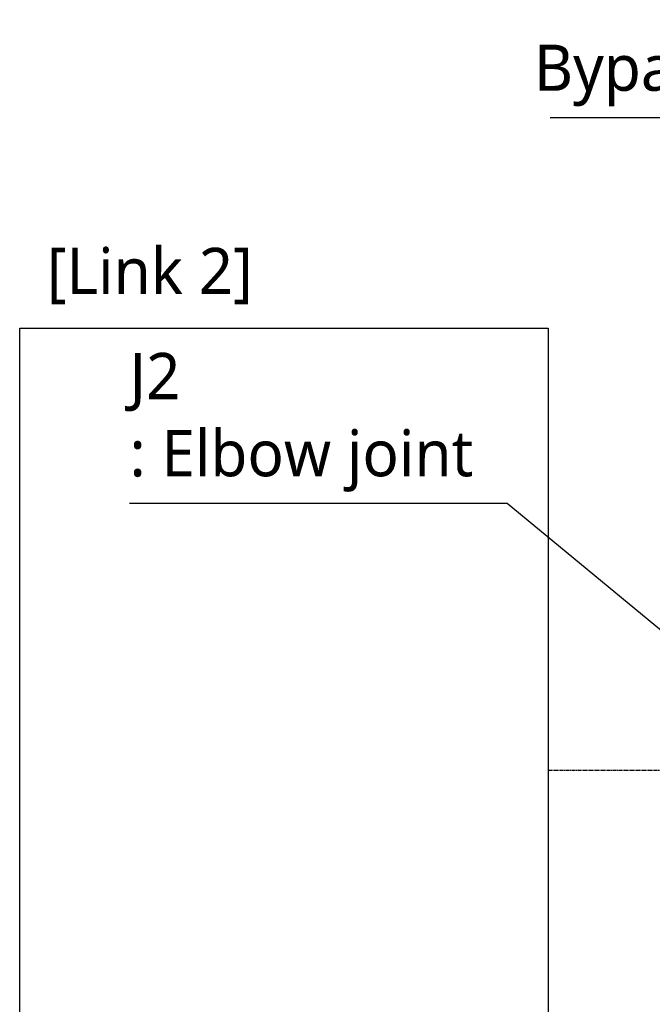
# Model space of a CAD drawing. Header units: millimetres. Extents: x 0 to 5219, y 0 to 2970.
# Tile 142 of 233: x 1510 to 1784, y 1449 to 1875. Entities that reach past the tile are written whole.
import ezdxf

# ---------------------------------------------------------------- set-up
doc = ezdxf.new("R2010")
doc.units = ezdxf.units.MM
doc.header["$LTSCALE"] = 0.2
doc.linetypes.add('CENTER2', pattern=[1.125, 0.75, -0.125, 0.125, -0.125])
doc.layers.add('02_Center Line', color=1, linetype='CENTER2')
doc.layers.add('05_Section Line', color=3, linetype='Continuous')
doc.styles.add('Rainbow-5.0 Style', font='malgunsl.ttf')
doc.dimstyles.new('Rainbow-5.0 Style', dxfattribs={"dimtxt": 4, "dimasz": 2.5, "dimexe": 1, "dimexo": 1, "dimgap": 1, "dimtad": 1, "dimdsep": 46, "dimtxsty": 'Rainbow-5.0 Style', "dimcen": 0, "dimclrd": 251, "dimclre": 251, "dimclrt": 7, "dimazin": 3, "dimtp": 0.1, "dimtm": 0.1, "dimtfac": 0.61, "dimtmove": 0, "dimatfit": 3, "dimfxl": 1, "dimlwd": -1, "dimlwe": -1, "dimarcsym": 1})

# ---------------------------------------------------------------- blocks, each defined once
blk = doc.blocks.new('A$C7b354fd2')
at = {"layer": '02_Center Line', "ltscale": 11.288275}
blk.add_line((68.73, 809.7), (-309.02, 809.7), dxfattribs=at)

msp = doc.modelspace()

# ---------------------------------------------------------------- linework, layer by layer
at = {"layer": '05_Section Line'}
msp.add_lwpolyline([(1510.122, 1741.808), (1738.642, 1741.808), (1738.642, 997.624), (1510.122, 997.624)], close=True, dxfattribs=at)

# ---------------------------------------------------------------- block references
msp.add_blockref('A$C7b354fd2', (2047.459, 740.896))

# ---------------------------------------------------------------- texts
at = {"color": 7, "char_height": 20, "style": 'Rainbow-5.0 Style'}
for s, insert, attachment_point in [('Bypass', (1818.353, 1837.619), 9), ('[Link 2]', (1521.806, 1752.051), 7), ('J2\\P: Elbow joint', (1557.639, 1670.986), 7)]:
    msp.add_mtext(s, dxfattribs=dict(at, insert=insert, attachment_point=attachment_point))

# ---------------------------------------------------------------- leaders
at = {"annotation_type": 0, "has_hookline": 1, "hookline_direction": 1}
for points, text_width in [([(2008.359, 2006.764), (1835.853, 1832.619), (1823.353, 1832.619)], 78.776), ([(1860.609, 1550.596), (1720.945, 1665.986), (1708.445, 1665.986)], 145.806)]:
    msp.add_leader(points, dimstyle='Rainbow-5.0 Style', override={"dimscale": 5}, dxfattribs=dict(at, text_width=text_width))

doc.saveas('drawing.dxf')
